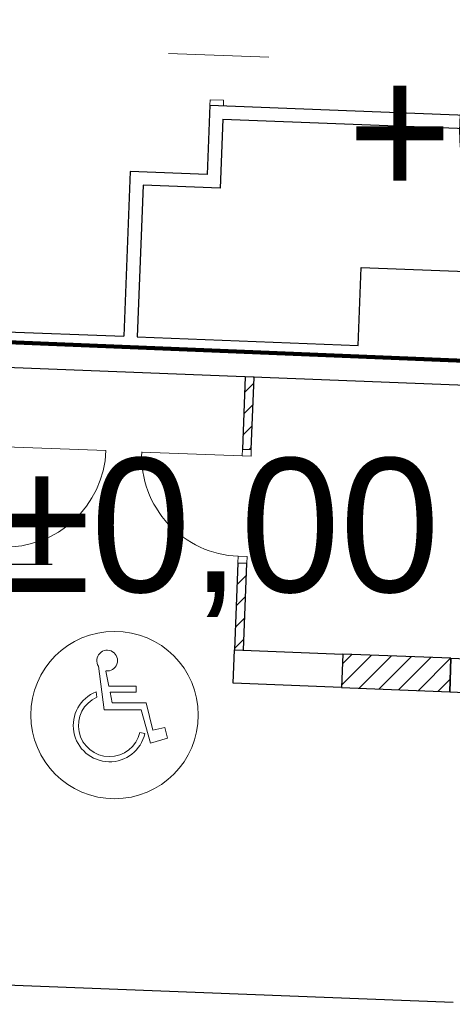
# Model space of a CAD drawing. Extents: x -134780 to 5540120, y 74663 to 5964901.
# Tile 39 of 84: x 5539582.47 to 5539586.34, y 5961344.61 to 5961353.44. Entities that reach past the tile are written whole.
import ezdxf
from ezdxf.lldxf.tags import DXFTag

# ---------------------------------------------------------------- set-up
doc = ezdxf.new("R2010")
doc.units = 0
doc.header["$MEASUREMENT"] = 0
doc.set_wipeout_variables(frame=1)
doc.linetypes.add('Krawędzie ukryte', pattern=[150, 100, -50])
for name, color, linetype, lineweight in [('Arch opisy_Nr_Pióra__21', 7, 'Continuous', 9), ('Arch opisy_Nr_Pióra__80', 3, 'Continuous', 211), ('arch wypelnienia_Nr_Pióra__118', 7, 'Continuous', 211), ('Arch ściany nośne_Nr_Pióra__21', 7, 'Continuous', 9), ('Arch ściany nośne_Nr_Pióra__27', 7, 'Continuous', 30), ('Drzwi ArchiCAD_Nr_Pióra__27', 7, 'Continuous', 30), ('Drzwi ArchiCAD_Nr_Pióra__5', 7, 'Continuous', 13), ('INWENT RZĘDNE_Nr_Pióra__15', 214, 'Continuous', 25), ('INWENT. DRZWI_Nr_Pióra__5', 7, 'Continuous', 13), ('INWENT.ŚCIANY_Nr_Pióra__1', 7, 'Continuous', 25), ('mapa', 7, 'Continuous', 13), ('zasuwa_lub_zawor_Nr_Pióra__7', 7, 'Continuous', 13)]:
    doc.layers.add(name, color=color, linetype=linetype, lineweight=lineweight)
doc.layers.add('arch wypelnienia_Nr_Pióra__17', color=7, linetype='Continuous', lineweight=15, true_color=0xdcd705)
doc.layers.add('Arch wyposarzenie_Nr_Pióra__2', color=7, linetype='Continuous', lineweight=13, true_color=0x7f7f7f)
doc.layers.add('INWENT RZĘDNE', color=7, linetype='Continuous')
doc.styles.add('GENERATED_STYLE_1', font='txt')
tags = doc.linetypes.add('DASH', pattern=[15, 10, -5]).pattern_tags.tags
tags[6:7] = [DXFTag(74, 4), DXFTag(75, 0), DXFTag(340, '0'), DXFTag(46, 0.0), DXFTag(50, 0.0), DXFTag(44, 0.0), DXFTag(45, 0.0)]
tags[4:5] = [DXFTag(74, 4), DXFTag(75, 0), DXFTag(340, '0'), DXFTag(46, 0.0), DXFTag(50, 0.0), DXFTag(44, 0.0), DXFTag(45, 0.0)]

# ---------------------------------------------------------------- blocks, each defined once
blk = doc.blocks.new('Koty wysokościowe_5', base_point=(-132279.6, 123181.6))
at = {"layer": 'INWENT RZĘDNE_Nr_Pióra__15', "linetype": 'Continuous'}
for points in [[(-132279.6, 123181.6), (-131679.6, 123181.6), (-131725.3, 123411.2), (-131855.3, 123605.9), (-132050, 123735.9), (-132279.6, 123781.6)], [(-132279.6, 123181.6), (-132879.6, 123181.6), (-132833.9, 122952), (-132703.8, 122757.3), (-132509.2, 122627.3), (-132279.6, 122581.6)]]:
    blk.add_hatch(color=256, dxfattribs=at).paths.add_polyline_path(points, flags=0)
for p, q in [((-132279.6, 121981.6), (-132279.6, 124381.6)), ((-133479.6, 123181.6), (-131079.6, 123181.6))]:
    blk.add_line(p, q, dxfattribs=at)
blk.add_circle((-132279.6, 123181.6), 600, dxfattribs=at)
at = {"layer": 'INWENT RZĘDNE_Nr_Pióra__15', "insert": (-131614.1, 122708.1), "char_height": 1200, "attachment_point": 7, "style": 'GENERATED_STYLE_1'}
blk.add_mtext('{±0,00}', dxfattribs=at)
blk = doc.blocks.new('mapa')
at = {"layer": 'Arch ściany nośne_Nr_Pióra__21', "linetype": 'Continuous'}
h = blk.add_hatch(dxfattribs=at)
h.set_pattern_fill('Common_Brick', color=252, scale=0.001, style=0, pattern_type=2)
h.set_pattern_definition([(45, (5539713.8376, 5961225.37486), (-0.09192388, 0.09192388), [])])
h.paths.add_polyline_path([(5539584.4859, 5961350.2358), (5539584.4605, 5961349.5863), (5539584.5405, 5961349.5832), (5539584.5659, 5961350.2327)], flags=0)
at = {"layer": 'Arch opisy_Nr_Pióra__21', "color": 252, "linetype": 'Krawędzie ukryte'}
blk.add_circle((5539583.316, 5961347.2035), 0.75, dxfattribs=at)
at = {"layer": 'Arch opisy_Nr_Pióra__80', "linetype": 'DASH', "ltscale": 0.2}
blk.add_line((5539586.89, 5961350.36), (5539580.53, 5961350.62), dxfattribs=at)
at = {"layer": 'arch wypelnienia_Nr_Pióra__118', "linetype": 'Continuous', "flags": 128}
blk.add_lwpolyline([(5539579.0885, 5961327.109), (5539579.0561, 5961326.2796), (5539592.7057, 5961325.7461), (5539592.7381, 5961326.5754), (5539592.4383, 5961326.5872), (5539592.7312, 5961334.0814), (5539592.8773, 5961337.8086), (5539594.9154, 5961337.7289), (5539595.0573, 5961341.3599), (5539593.023, 5961341.4356), (5539593.4687, 5961352.947), (5539593.7684, 5961352.9353), (5539593.7872, 5961353.415), (5539593.2876, 5961353.4345), (5539593.2905, 5961353.5105), (5539586.99, 5961353.68), (5539586.89, 5961350.36), (5539580.53, 5961350.62), (5539580.5363, 5961350.8085), (5539580.0155, 5961350.8259), (5539579.9968, 5961350.3462), (5539580.2966, 5961350.3345), (5539579.3883, 5961327.0973)], close=True, dxfattribs=at)
at = {"layer": 'arch wypelnienia_Nr_Pióra__17', "color": 253, "linetype": 'Continuous', "lineweight": 0, "flags": 128}
for points in [[(5539586.89, 5961350.36), (5539580.53, 5961350.62)], [(5539580.53, 5961350.62), (5539586.89, 5961350.36)], [(5539580.53, 5961350.62), (5539586.89, 5961350.36)], [(5539586.89, 5961350.36), (5539580.53, 5961350.62)], [(5539580.53, 5961350.62), (5539586.89, 5961350.36)], [(5539586.89, 5961350.36), (5539580.53, 5961350.62)]]:
    blk.add_lwpolyline(points, dxfattribs=at)
at = {"layer": 'Arch wyposarzenie_Nr_Pióra__2', "color": 252, "linetype": 'Continuous'}
for p, q in [((5539583.1723, 5961347.6405), (5539583.2244, 5961347.2514)), ((5539583.2652, 5961347.4625), (5539583.2376, 5961347.5973)), ((5539583.1515, 5961347.4119), (5539583.1579, 5961347.3642)), ((5539583.5087, 5961347.4615), (5539583.2652, 5961347.4625)), ((5539583.2761, 5961347.4092), (5539583.5085, 5961347.4083)), ((5539583.2955, 5961347.314), (5539583.2761, 5961347.4092)), ((5539583.5085, 5961347.4083), (5539583.5087, 5961347.4615)), ((5539583.2244, 5961347.2514), (5539583.5551, 5961347.25)), ((5539583.5986, 5961347.3127), (5539583.2955, 5961347.314)), ((5539583.5551, 5961347.25), (5539583.6365, 5961346.9508)), ((5539583.6587, 5961347.0683), (5539583.5986, 5961347.3127)), ((5539583.767, 5961347.0918), (5539583.6587, 5961347.0683)), ((5539583.7902, 5961346.9974), (5539583.767, 5961347.0918)), ((5539583.5881, 5961347.0376), (5539583.5428, 5961347.0479)), ((5539583.6365, 5961346.9508), (5539583.7902, 5961346.9974))]:
    blk.add_line(p, q, dxfattribs=at)
for centre, major_axis, start_param, end_param in [((5539583.2498, 5961347.6917), (0.0929, 0), 4.583801, 10.008202), ((5539583.2711, 5961347.1096), (0.3251, 0), 1.947533, 6.059917), ((5539583.2711, 5961347.1096), (0.2787, 0), 1.989195, 6.059917)]:
    blk.add_ellipse(centre, major_axis=major_axis, ratio=0.999933, start_param=start_param, end_param=end_param, dxfattribs=at)
at = {"layer": 'Arch ściany nośne_Nr_Pióra__21', "color": 252, "linetype": 'Continuous'}
for p, q in [((5539584.4206, 5961348.5647), (5539584.4229, 5961348.567)), ((5539584.4131, 5961348.3733), (5539584.4964, 5961348.4567)), ((5539584.4056, 5961348.182), (5539584.489, 5961348.2653)), ((5539584.3982, 5961347.9907), (5539584.4815, 5961348.074)), ((5539584.3907, 5961347.7994), (5539584.474, 5961347.8827)), ((5539585.3486, 5961347.4703), (5539585.6179, 5961347.7397)), ((5539585.356, 5961347.6616), (5539585.441, 5961347.7466)), ((5539585.5059, 5961347.4438), (5539585.7949, 5961347.7328)), ((5539585.6829, 5961347.4369), (5539585.9718, 5961347.7259)), ((5539585.8598, 5961347.43), (5539586.1487, 5961347.7189)), ((5539586.0367, 5961347.4231), (5539586.3257, 5961347.712)), ((5539586.2137, 5961347.4162), (5539586.3214, 5961347.5239))]:
    blk.add_line(p, q, dxfattribs=at)
at = {"layer": 'Arch ściany nośne_Nr_Pióra__27', "color": 252, "linetype": 'Continuous'}
for p, q in [((5539584.4859, 5961350.2358), (5539584.4605, 5961349.5863)), ((5539584.5659, 5961350.2327), (5539584.4859, 5961350.2358)), ((5539584.5405, 5961349.5832), (5539584.5659, 5961350.2327)), ((5539584.4605, 5961349.5863), (5539584.5405, 5961349.5832)), ((5539584.4207, 5961348.5671), (5539584.3902, 5961347.7877)), ((5539584.4207, 5961348.5671), (5539584.5006, 5961348.564)), ((5539584.4702, 5961347.7846), (5539584.5006, 5961348.564)), ((5539584.3902, 5961347.7877), (5539584.4702, 5961347.7846)), ((5539585.3595, 5961347.7498), (5539585.3478, 5961347.45)), ((5539586.3287, 5961347.7119), (5539585.3595, 5961347.7498)), ((5539586.317, 5961347.4121), (5539586.3287, 5961347.7119)), ((5539585.3478, 5961347.45), (5539586.317, 5961347.4121))]:
    blk.add_line(p, q, dxfattribs=at)
at = {"layer": 'Drzwi ArchiCAD_Nr_Pióra__27', "color": 252, "linetype": 'Continuous'}
for p, q in [((5539584.4605, 5961349.5863), (5539584.5405, 5961349.5832)), ((5539584.4207, 5961348.5671), (5539584.5006, 5961348.564))]:
    blk.add_line(p, q, dxfattribs=at)
at = {"layer": 'Drzwi ArchiCAD_Nr_Pióra__5', "color": 252, "linetype": 'Continuous'}
for p, q in [((5539582.3398, 5961349.6092), (5539583.2391, 5961349.574)), ((5539584.4582, 5961349.5264), (5539583.5589, 5961349.5615)), ((5539584.4605, 5961349.5863), (5539584.4582, 5961349.5264)), ((5539584.4582, 5961349.5264), (5539584.5381, 5961349.5232)), ((5539584.5405, 5961349.5832), (5539584.4605, 5961349.5863)), ((5539584.5381, 5961349.5232), (5539584.5405, 5961349.5832)), ((5539584.423, 5961348.627), (5539584.4207, 5961348.5671)), ((5539584.4207, 5961348.5671), (5539584.5006, 5961348.564)), ((5539584.503, 5961348.6239), (5539584.423, 5961348.627)), ((5539584.5006, 5961348.564), (5539584.503, 5961348.6239))]:
    blk.add_line(p, q, dxfattribs=at)
for centre, start, end in [((5539582.3398, 5961349.6092), 267.76157, 357.76157), ((5539584.4582, 5961349.5264), 177.76157, 267.76157)]:
    blk.add_arc(centre, 0.9, start, end, dxfattribs=at)
at = {"layer": 'INWENT. DRZWI_Nr_Pióra__5', "color": 252, "linetype": 'Continuous'}
for p, q in [((5539584.6979, 5961353.0997), (5539583.7986, 5961353.1349)), ((5539584.1727, 5961352.7199), (5539584.1707, 5961352.67)), ((5539584.2926, 5961352.7153), (5539584.1727, 5961352.7199)), ((5539584.2907, 5961352.6653), (5539584.2926, 5961352.7153))]:
    blk.add_line(p, q, dxfattribs=at)
at = {"layer": 'INWENT.ŚCIANY_Nr_Pióra__1', "color": 252, "linetype": 'Continuous'}
for p, q in [((5539584.1707, 5961352.67), (5539584.1465, 5961352.0505)), ((5539584.1707, 5961352.67), (5539586.6588, 5961352.5727)), ((5539584.286, 5961352.5454), (5539584.2618, 5961351.9259)), ((5539584.286, 5961352.5454), (5539586.6542, 5961352.4528)), ((5539583.4571, 5961352.0774), (5539583.3993, 5961350.5985)), ((5539584.1465, 5961352.0505), (5539583.4571, 5961352.0774)), ((5539583.5723, 5961351.9528), (5539583.5192, 5961350.5938)), ((5539584.2618, 5961351.9259), (5539583.5723, 5961351.9528)), ((5539585.4976, 5961350.5165), (5539585.525, 5961351.216)), ((5539585.525, 5961351.216), (5539586.6042, 5961351.1738)), ((5539580.9311, 5961350.695), (5539583.3993, 5961350.5985)), ((5539583.5192, 5961350.5938), (5539585.4976, 5961350.5165)), ((5539587.0939, 5961350.1339), (5539580.499, 5961350.3917)), ((5539584.3785, 5961347.4879), (5539584.3902, 5961347.7877)), ((5539584.3902, 5961347.7877), (5539585.3595, 5961347.7498)), ((5539585.3595, 5961347.7498), (5539585.3478, 5961347.45)), ((5539586.3287, 5961347.7119), (5539586.317, 5961347.4121)), ((5539586.3287, 5961347.7119), (5539586.8883, 5961347.69)), ((5539585.3478, 5961347.45), (5539584.3785, 5961347.4879)), ((5539586.317, 5961347.4121), (5539586.4569, 5961347.4067)), ((5539580.7026, 5961344.8495), (5539586.3483, 5961344.6288))]:
    blk.add_line(p, q, dxfattribs=at)
at = {"layer": 'INWENT RZĘDNE', "color": 252, "lineweight": 25, "xscale": 0.001, "yscale": 0.001, "zscale": 0.001}
blk.add_blockref('Koty wysokościowe_5', (5539581.558, 5961348.5565), dxfattribs=at)
at = {"layer": 'arch wypelnienia_Nr_Pióra__17', "color": 253, "linetype": 'Continuous', "lineweight": 0, "insert": (5539585.4018, 5961351.616), "char_height": 1.2, "attachment_point": 7, "style": 'GENERATED_STYLE_1'}
blk.add_mtext('{+0,30=86,05}', dxfattribs=at)

msp = doc.modelspace()

# ---------------------------------------------------------------- block references
at = {"layer": 'mapa', "color": 4, "lineweight": 40}
msp.add_blockref('mapa', (0, 0), dxfattribs=at)

# ---------------------------------------------------------------- next in the draw order: wipeouts: each hides what was drawn before it
msp.add_wipeout([(5539444.713, 5961266.9628), (5539444.713, 5961415.4628), (5539654.713, 5961415.4628), (5539651.713, 5961412.4128), (5539457.213, 5961412.4128), (5539457.213, 5961270.0128), (5539651.713, 5961270.0128), (5539654.713, 5961266.9628)]).dxf.layer = 'zasuwa_lub_zawor_Nr_Pióra__7'

doc.saveas('drawing.dxf')
